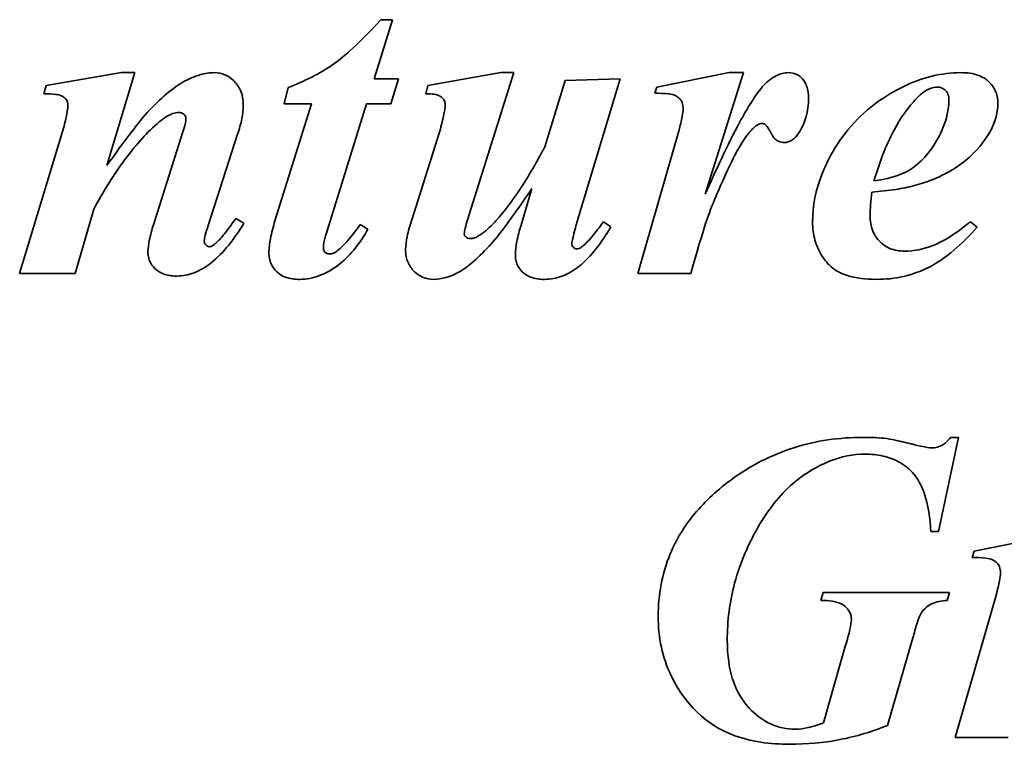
# Model space of a CAD drawing. Header units: millimetres. Extents: x 278 to 982, y 133 to 758.
# Tile 3 of 5: x 505 to 606, y 438 to 512. Entities that reach past the tile are written whole.
import ezdxf

# ---------------------------------------------------------------- set-up
doc = ezdxf.new("R2010")
doc.units = ezdxf.units.MM
doc.header["$LTSCALE"] = 3
doc.layers.add('Krawędzie widoczne(ISO)', color=7, linetype='Continuous', lineweight=35, true_color=0x262659)

msp = doc.modelspace()

# ---------------------------------------------------------------- linework, layer by layer
at = {"layer": 'Krawędzie widoczne(ISO)'}
for p, q in [((541.09, 506.24), (542.98, 512.27)), ((542.98, 512.27), (541.78, 512.27)), ((515.24, 506.86), (507.56, 505.53)), ((513.77, 497.37), (516.63, 506.86)), ((516.63, 506.86), (515.24, 506.86)), ((554.06, 506.86), (546.58, 505.53)), ((550.65, 491.83), (555.38, 506.86)), ((555.38, 506.86), (554.06, 506.86)), ((577.39, 506.86), (569.99, 505.39)), ((574.94, 494.43), (578.86, 506.86)), ((578.86, 506.86), (577.39, 506.86)), ((507.56, 505.53), (507.32, 504.7)), ((543.57, 506.24), (541.09, 506.24)), ((542.81, 503.69), (543.57, 506.24)), ((546.58, 505.53), (546.39, 504.7)), ((560.63, 506.05), (558.54, 499.28)), ((566.24, 506.24), (560.63, 506.05)), ((561.83, 491.54), (566.24, 506.24)), ((532.29, 505.34), (531.88, 503.69)), ((569.99, 505.39), (569.79, 504.75)), ((534.7, 503.69), (530.95, 491.71)), ((531.88, 503.69), (534.7, 503.69)), ((536.29, 490.7), (540.31, 503.69)), ((540.31, 503.69), (542.81, 503.69)), ((509.13, 500.51), (504.84, 486.34)), ((521.54, 500.8), (518.52, 491.32)), ((524.11, 491.24), (527.12, 500.56)), ((547.74, 500.66), (544.94, 491.81)), ((572.27, 501), (568.05, 486.34)), ((557.22, 495.02), (556.12, 491.27)), ((510.51, 486.34), (512.42, 492.91)), ((527.76, 491.46), (526.93, 491.95)), ((565.29, 491.1), (564.53, 491.61)), ((602.74, 491.05), (602.07, 491.61)), ((540.46, 490.85), (539.67, 491.34)), ((504.84, 486.34), (510.51, 486.34)), ((568.05, 486.34), (573.47, 486.34)), ((598.79, 459.95), (600.85, 469.58)), ((600.85, 469.58), (600.04, 469.58)), ((598.01, 459.95), (598.79, 459.95)), ((609.84, 459.41), (602.44, 457.94)), ((602.44, 457.94), (602.25, 457.3)), ((587, 453.72), (586.78, 452.91)), ((599.92, 453.72), (587, 453.72)), ((599.7, 452.91), (599.92, 453.72)), ((604.72, 453.55), (600.51, 438.89)), ((593.59, 440.14), (596.19, 449.09)), ((589.3, 448.33), (587.05, 440.39)), ((600.51, 438.89), (605.92, 438.89))]:
    msp.add_line(p, q, dxfattribs=at)
for points, knots in [([(541.78, 512.27), (539.15, 509.37), (537.67, 508.25), (535.54, 506.75), (533.93, 505.96), (532.29, 505.34)], [-0.7806138, -0.7806138, -0.7806138, -0.7806138, -0.5262387, -0.5262387, 0, 0, 0, 0]), ([(524.75, 506.86), (524.27, 506.86), (523.8, 506.78), (522.63, 506.46), (522.06, 506.17), (520.73, 505.49), (519.46, 504.41), (518.15, 503.06)], [-0.7468388, -0.7468388, -0.7468388, -0.7468388, -0.6765568, -0.6765568, -0.5663734, -0.5663734, 0, 0, 0, 0]), ([(527.71, 503.52), (527.71, 503.79), (527.69, 504.07), (527.59, 504.58), (527.52, 504.82), (527.25, 505.42), (527.02, 505.76), (526.44, 506.31), (526.15, 506.51), (525.48, 506.79), (525.12, 506.86), (524.75, 506.86)], [-0.5209884, -0.5209884, -0.5209884, -0.5209884, -0.4326593, -0.4326593, -0.3507269, -0.3507269, -0.2186441, -0.2186441, -0.1119866, -0.1119866, 0, 0, 0, 0]), ([(583.47, 506.86), (583.25, 506.86), (583.04, 506.83), (582.61, 506.72), (582.4, 506.64), (581.74, 506.31), (581.33, 505.98), (580.97, 505.61)], [-0.287022, -0.287022, -0.287022, -0.287022, -0.2218011, -0.2218011, -0.1542006, -0.1542006, 0, 0, 0, 0]), ([(585.51, 504.26), (585.51, 504.51), (585.49, 504.77), (585.4, 505.25), (585.34, 505.46), (585.12, 505.99), (584.94, 506.2), (584.63, 506.5), (584.45, 506.63), (583.99, 506.81), (583.73, 506.86), (583.47, 506.86)], [-0.2910372, -0.2910372, -0.2910372, -0.2910372, -0.2468799, -0.2468799, -0.2084645, -0.2084645, -0.1478521, -0.1478521, -0.0785007, -0.0785007, 0, 0, 0, 0]), ([(601.09, 506.86), (600.1, 506.86), (599.13, 506.74), (597.15, 506.26), (596.18, 505.9), (593.89, 504.8), (591.96, 503.66), (588.35, 499.79), (587.37, 497.73), (586.26, 494.89), (585.92, 493.26), (585.92, 491.59)], [-1.843139, -1.843139, -1.843139, -1.843139, -1.583269, -1.583269, -1.309742, -1.309742, -0.916014, -0.916014, -0.503199, -0.503199, 0, 0, 0, 0]), ([(604.87, 503.74), (604.87, 503.97), (604.85, 504.2), (604.76, 504.63), (604.7, 504.83), (604.44, 505.38), (604.21, 505.69), (603.77, 506.11), (603.45, 506.37), (602.34, 506.79), (601.7, 506.86), (601.09, 506.86)], [-1.026969, -1.026969, -1.026969, -1.026969, -0.844887, -0.844887, -0.672067, -0.672067, -0.3564, -0.3564, -0.182634, -0.182634, 0, 0, 0, 0]), ([(580.97, 505.61), (580.13, 504.73), (579.18, 503.1), (577.25, 499.52), (575.97, 496.75), (574.94, 494.43)], [-1.209624, -1.209624, -1.209624, -1.209624, -0.760307, -0.760307, 0, 0, 0, 0]), ([(507.32, 504.7), (507.74, 504.7), (508.2, 504.69), (508.72, 504.62), (508.95, 504.57), (509.3, 504.4), (509.41, 504.33), (509.56, 504.17), (509.64, 504.08), (509.75, 503.8), (509.77, 503.65), (509.77, 503.5)], [-0.6242156, -0.6242156, -0.6242156, -0.6242156, -0.3124432, -0.3124432, -0.1646324, -0.1646324, -0.0909288, -0.0909288, -0.0452178, -0.0452178, 0, 0, 0, 0]), ([(546.39, 504.7), (546.66, 504.7), (546.97, 504.69), (547.45, 504.62), (547.6, 504.57), (547.86, 504.44), (547.98, 504.36), (548.19, 504.15), (548.24, 504.04), (548.33, 503.84), (548.35, 503.71), (548.35, 503.57)], [-0.1458972, -0.1458972, -0.1458972, -0.1458972, -0.1147906, -0.1147906, -0.0891128, -0.0891128, -0.0654421, -0.0654421, -0.040607, -0.040607, 0, 0, 0, 0]), ([(569.79, 504.75), (570.21, 504.75), (570.76, 504.74), (571.49, 504.66), (571.68, 504.61), (572.05, 504.43), (572.21, 504.32), (572.46, 504.06), (572.53, 503.94), (572.66, 503.6), (572.69, 503.39), (572.69, 503.18)], [-0.3055625, -0.3055625, -0.3055625, -0.3055625, -0.2230038, -0.2230038, -0.162983, -0.162983, -0.1085893, -0.1085893, -0.0624842, -0.0624842, 0, 0, 0, 0]), ([(596.27, 503.92), (596.54, 504.22), (596.85, 504.53), (597.44, 504.98), (597.73, 505.16), (598.23, 505.34), (598.43, 505.39), (598.64, 505.39)], [-0.2846289, -0.2846289, -0.2846289, -0.2846289, -0.1604036, -0.1604036, -0.0626105, -0.0626105, 0, 0, 0, 0]), ([(598.64, 505.39), (598.82, 505.39), (598.99, 505.36), (599.29, 505.23), (599.41, 505.15), (599.59, 504.97), (599.69, 504.84), (599.84, 504.47), (599.87, 504.26), (599.87, 504.06)], [-0.3198749, -0.3198749, -0.3198749, -0.3198749, -0.2138441, -0.2138441, -0.1216548, -0.1216548, -0.0606642, -0.0606642, 0, 0, 0, 0]), ([(509.77, 503.5), (509.76, 503.15), (509.68, 502.71), (509.47, 501.73), (509.3, 501.08), (509.13, 500.51)], [-0.3012734, -0.3012734, -0.3012734, -0.3012734, -0.1781772, -0.1781772, 0, 0, 0, 0]), ([(527.12, 500.56), (527.3, 501.08), (527.46, 501.63), (527.65, 502.61), (527.71, 503.07), (527.71, 503.52)], [-0.300648, -0.300648, -0.300648, -0.300648, -0.1350222, -0.1350222, 0, 0, 0, 0]), ([(548.35, 503.57), (548.35, 503.28), (548.28, 502.88), (548.07, 501.88), (547.9, 501.22), (547.74, 500.66)], [-0.3023632, -0.3023632, -0.3023632, -0.3023632, -0.1763339, -0.1763339, 0, 0, 0, 0]), ([(584.48, 500.66), (584.83, 501.16), (585.08, 501.7), (585.43, 502.93), (585.51, 503.59), (585.51, 504.26)], [-0.3825145, -0.3825145, -0.3825145, -0.3825145, -0.1992238, -0.1992238, 0, 0, 0, 0]), ([(599.87, 504.06), (599.87, 503.08), (599.62, 502.12), (598.98, 500.57), (598.44, 499.41), (597.21, 498.02), (596.53, 497.31), (595.16, 496.52), (594.27, 496.11), (592.2, 495.8)], [-9.317652, -9.317652, -9.317652, -9.317652, -4.878536, -4.878536, -1.747437, -1.747437, -0.62958, -0.62958, 0, 0, 0, 0]), ([(592.2, 495.8), (592.68, 497.4), (593.27, 499.04), (594.62, 501.74), (595.36, 502.92), (596.27, 503.92)], [-0.9056026, -0.9056026, -0.9056026, -0.9056026, -0.4030769, -0.4030769, 0, 0, 0, 0]), ([(603.94, 500.61), (604.23, 501.09), (604.47, 501.61), (604.79, 502.67), (604.87, 503.2), (604.87, 503.74)], [-0.3332342, -0.3332342, -0.3332342, -0.3332342, -0.1626903, -0.1626903, 0, 0, 0, 0]), ([(518.15, 503.06), (517.55, 502.42), (516.86, 501.55), (515.48, 499.76), (514.57, 498.5), (513.77, 497.37)], [-0.6741237, -0.6741237, -0.6741237, -0.6741237, -0.4164358, -0.4164358, 0, 0, 0, 0]), ([(518.89, 501.64), (519.46, 502.13), (520.01, 502.51), (520.71, 502.74), (520.92, 502.79), (521.12, 502.79)], [-0.2219543, -0.2219543, -0.2219543, -0.2219543, -0.0606598, -0.0606598, 0, 0, 0, 0]), ([(521.12, 502.79), (521.18, 502.79), (521.24, 502.78), (521.37, 502.75), (521.42, 502.73), (521.58, 502.65), (521.66, 502.59), (521.75, 502.49), (521.79, 502.43), (521.84, 502.31), (521.85, 502.24), (521.85, 502.17)], [-0.08342679, -0.08342679, -0.08342679, -0.08342679, -0.07212497, -0.07212497, -0.06120897, -0.06120897, -0.04059948, -0.04059948, -0.02010116, -0.02010116, 0, 0, 0, 0]), ([(572.69, 503.18), (572.69, 502.97), (572.64, 502.67), (572.5, 501.93), (572.38, 501.42), (572.27, 501)], [-0.224566, -0.224566, -0.224566, -0.224566, -0.1319555, -0.1319555, 0, 0, 0, 0]), ([(512.42, 492.91), (513.36, 494.65), (514.42, 496.39), (516.57, 499.29), (517.67, 500.56), (518.89, 501.64)], [-1.082043, -1.082043, -1.082043, -1.082043, -0.487791, -0.487791, 0, 0, 0, 0]), ([(521.85, 502.17), (521.85, 502.01), (521.82, 501.8), (521.71, 501.35), (521.62, 501.06), (521.54, 500.8)], [-0.1401758, -0.1401758, -0.1401758, -0.1401758, -0.081348, -0.081348, 0, 0, 0, 0]), ([(573.47, 486.34), (574.82, 491.13), (575.35, 492.57), (576.37, 495.01), (577.58, 497.84), (579.21, 500.53), (579.64, 500.97), (580.01, 501.33), (580.16, 501.46), (580.31, 501.54)], [-0.4816854, -0.4816854, -0.4816854, -0.4816854, -0.2847731, -0.2847731, -0.1367907, -0.1367907, -0.0503786, -0.0503786, 0, 0, 0, 0]), ([(580.31, 501.54), (580.38, 501.57), (580.46, 501.61), (580.61, 501.65), (580.68, 501.66), (580.75, 501.66)], [-0.04600203, -0.04600203, -0.04600203, -0.04600203, -0.02109422, -0.02109422, 0, 0, 0, 0]), ([(580.75, 501.66), (580.8, 501.66), (580.85, 501.65), (580.94, 501.63), (580.99, 501.61), (581.07, 501.56), (581.11, 501.53), (581.27, 501.39), (581.47, 501.07), (581.78, 500.48), (581.88, 500.28), (582.19, 499.98), (582.32, 499.89), (582.65, 499.75), (582.84, 499.72), (583.03, 499.72)], [-0.8567048, -0.8567048, -0.8567048, -0.8567048, -0.7452664, -0.7452664, -0.6283603, -0.6283603, -0.5354549, -0.5354549, -0.1848108, -0.1848108, -0.1073666, -0.1073666, -0.057199, -0.057199, 0, 0, 0, 0]), ([(583.03, 499.72), (583.16, 499.72), (583.3, 499.74), (583.56, 499.82), (583.68, 499.88), (584.07, 500.13), (584.29, 500.39), (584.48, 500.66)], [-0.178571, -0.178571, -0.178571, -0.178571, -0.1384109, -0.1384109, -0.0970377, -0.0970377, 0, 0, 0, 0]), ([(596.34, 495.31), (598.97, 496.03), (600.53, 497.1), (602.26, 498.36), (603.2, 499.39), (603.94, 500.61)], [-0.6429322, -0.6429322, -0.6429322, -0.6429322, -0.4259902, -0.4259902, 0, 0, 0, 0]), ([(558.54, 499.28), (557.77, 497.81), (556.9, 496.31), (555.26, 493.81), (554.43, 492.69), (553.54, 491.71)], [-0.8971335, -0.8971335, -0.8971335, -0.8971335, -0.3963164, -0.3963164, 0, 0, 0, 0]), ([(553.08, 489.38), (553.62, 490), (554.29, 490.87), (555.57, 492.63), (556.45, 493.89), (557.22, 495.02)], [-0.6495984, -0.6495984, -0.6495984, -0.6495984, -0.4082726, -0.4082726, 0, 0, 0, 0]), ([(591.8, 492.27), (591.8, 492.62), (591.83, 492.99), (591.89, 493.77), (591.94, 494.22), (592, 494.65)], [-0.2348834, -0.2348834, -0.2348834, -0.2348834, -0.130862, -0.130862, 0, 0, 0, 0]), ([(592, 494.65), (592.81, 494.72), (593.65, 494.8), (595.07, 495.02), (595.73, 495.15), (596.34, 495.31)], [-0.4323462, -0.4323462, -0.4323462, -0.4323462, -0.1893149, -0.1893149, 0, 0, 0, 0]), ([(520.9, 486.07), (521.51, 486.07), (522.1, 486.19), (523.31, 486.65), (523.89, 487), (525.7, 488.43), (526.81, 489.89), (527.76, 491.46)], [-0.9848531, -0.9848531, -0.9848531, -0.9848531, -0.7776491, -0.7776491, -0.5504324, -0.5504324, 0, 0, 0, 0]), ([(526.93, 491.95), (526.8, 491.78), (526.67, 491.59), (526.47, 491.31), (526.37, 491.17), (526.29, 491.05)], [-0.1068318, -0.1068318, -0.1068318, -0.1068318, -0.0427052, -0.0427052, 0, 0, 0, 0]), ([(530.95, 491.71), (530.77, 491.12), (530.6, 490.49), (530.4, 489.41), (530.33, 488.9), (530.33, 488.42)], [-0.3298837, -0.3298837, -0.3298837, -0.3298837, -0.1439933, -0.1439933, 0, 0, 0, 0]), ([(544.94, 491.81), (544.76, 491.26), (544.58, 490.66), (544.38, 489.67), (544.3, 489.2), (544.3, 488.77)], [-0.3051269, -0.3051269, -0.3051269, -0.3051269, -0.1298936, -0.1298936, 0, 0, 0, 0]), ([(550.31, 490.39), (550.31, 490.53), (550.35, 490.74), (550.46, 491.23), (550.56, 491.55), (550.65, 491.83)], [-0.1511476, -0.1511476, -0.1511476, -0.1511476, -0.0876934, -0.0876934, 0, 0, 0, 0]), ([(553.54, 491.71), (553.13, 491.26), (552.63, 490.76), (551.89, 490.24), (551.61, 490.07), (551.19, 489.93), (551.03, 489.9), (550.87, 489.9)], [-0.3206453, -0.3206453, -0.3206453, -0.3206453, -0.1349844, -0.1349844, -0.0473274, -0.0473274, 0, 0, 0, 0]), ([(561.29, 489.38), (561.29, 489.48), (561.34, 489.71), (561.54, 490.51), (561.7, 491.1), (561.83, 491.54)], [-0.2404747, -0.2404747, -0.2404747, -0.2404747, -0.1370708, -0.1370708, 0, 0, 0, 0]), ([(564.53, 491.61), (564.16, 491.09), (563.74, 490.53), (563.03, 489.7), (562.7, 489.35), (562.39, 489.11)], [-0.2809458, -0.2809458, -0.2809458, -0.2809458, -0.1173927, -0.1173927, 0, 0, 0, 0]), ([(585.92, 491.59), (585.92, 490.97), (586, 490.35), (586.33, 489.17), (586.58, 488.63), (587.34, 487.42), (587.75, 487.07), (588.28, 486.61), (588.82, 486.34), (590.35, 485.83), (591.43, 485.73), (592.44, 485.73)], [-0.5532455, -0.5532455, -0.5532455, -0.5532455, -0.5319224, -0.5319224, -0.5111657, -0.5111657, -0.4829485, -0.4829485, -0.3022348, -0.3022348, 0, 0, 0, 0]), ([(595.33, 488.62), (594.81, 488.62), (594.3, 488.7), (593.43, 489.06), (593.08, 489.3), (592.56, 489.83), (592.29, 490.17), (591.88, 491.18), (591.8, 491.72), (591.8, 492.27)], [-0.7803194, -0.7803194, -0.7803194, -0.7803194, -0.5286268, -0.5286268, -0.3237268, -0.3237268, -0.1645223, -0.1645223, 0, 0, 0, 0]), ([(602.07, 491.61), (600.12, 490.03), (598.92, 489.46), (597.29, 488.82), (596.33, 488.62), (595.33, 488.62)], [-0.5243149, -0.5243149, -0.5243149, -0.5243149, -0.2988239, -0.2988239, 0, 0, 0, 0]), ([(518.52, 491.32), (518.36, 490.8), (518.21, 490.23), (518.02, 489.34), (517.96, 488.92), (517.96, 488.55)], [-0.2743742, -0.2743742, -0.2743742, -0.2743742, -0.111237, -0.111237, 0, 0, 0, 0]), ([(523.72, 489.65), (523.72, 489.81), (523.77, 490.05), (523.89, 490.55), (524.01, 490.93), (524.11, 491.24)], [-0.1554808, -0.1554808, -0.1554808, -0.1554808, -0.0982783, -0.0982783, 0, 0, 0, 0]), ([(526.29, 491.05), (526.04, 490.69), (525.77, 490.35), (525.24, 489.75), (524.98, 489.49), (524.7, 489.26)], [-0.2387281, -0.2387281, -0.2387281, -0.2387281, -0.1094422, -0.1094422, 0, 0, 0, 0]), ([(533.5, 485.73), (534.19, 485.73), (534.87, 485.87), (536.17, 486.38), (536.91, 486.78), (538.76, 488.26), (539.71, 489.55), (540.46, 490.85)], [-0.9672703, -0.9672703, -0.9672703, -0.9672703, -0.7099241, -0.7099241, -0.4507685, -0.4507685, 0, 0, 0, 0]), ([(535.9, 488.87), (535.9, 489.12), (535.94, 489.4), (536.07, 489.99), (536.18, 490.37), (536.29, 490.7)], [-0.1817698, -0.1817698, -0.1817698, -0.1817698, -0.107011, -0.107011, 0, 0, 0, 0]), ([(539.67, 491.34), (539.29, 490.79), (538.85, 490.22), (538.09, 489.34), (537.71, 488.95), (537.32, 488.65)], [-0.3505874, -0.3505874, -0.3505874, -0.3505874, -0.1479402, -0.1479402, 0, 0, 0, 0]), ([(550.46, 490.07), (550.43, 490.09), (550.41, 490.11), (550.37, 490.16), (550.35, 490.19), (550.32, 490.27), (550.31, 490.33), (550.31, 490.39)], [-0.03656585, -0.03656585, -0.03656585, -0.03656585, -0.02656118, -0.02656118, -0.01696452, -0.01696452, 0, 0, 0, 0]), ([(556.12, 491.27), (555.95, 490.73), (555.79, 490.15), (555.59, 489.16), (555.53, 488.7), (555.53, 488.25)], [-0.303526, -0.303526, -0.303526, -0.303526, -0.1327001, -0.1327001, 0, 0, 0, 0]), ([(558.5, 485.73), (559.12, 485.73), (559.72, 485.84), (560.94, 486.3), (561.52, 486.65), (563.31, 488.07), (564.38, 489.53), (565.29, 491.1)], [-0.97978, -0.97978, -0.97978, -0.97978, -0.7695521, -0.7695521, -0.5429276, -0.5429276, 0, 0, 0, 0]), ([(592.44, 485.73), (593.38, 485.73), (594.32, 485.82), (596.3, 486.28), (597.14, 486.63), (599.57, 487.86), (601.24, 489.36), (602.74, 491.05)], [-1.116854, -1.116854, -1.116854, -1.116854, -0.912819, -0.912819, -0.675407, -0.675407, 0, 0, 0, 0]), ([(524.23, 489.06), (524.2, 489.06), (524.17, 489.07), (524.11, 489.08), (524.09, 489.09), (523.99, 489.15), (523.93, 489.2), (523.83, 489.31), (523.79, 489.37), (523.73, 489.51), (523.72, 489.58), (523.72, 489.65)], [-0.0794872, -0.0794872, -0.0794872, -0.0794872, -0.07222195, -0.07222195, -0.06448473, -0.06448473, -0.04487166, -0.04487166, -0.02171504, -0.02171504, 0, 0, 0, 0]), ([(547.17, 485.73), (547.6, 485.73), (548.02, 485.8), (549.07, 486.09), (549.56, 486.36), (550.69, 486.98), (551.83, 488.01), (553.08, 489.38)], [-0.7349815, -0.7349815, -0.7349815, -0.7349815, -0.6653801, -0.6653801, -0.5571735, -0.5571735, 0, 0, 0, 0]), ([(550.87, 489.9), (550.8, 489.9), (550.72, 489.91), (550.57, 489.97), (550.51, 490.01), (550.46, 490.07)], [-0.04682376, -0.04682376, -0.04682376, -0.04682376, -0.02335621, -0.02335621, 0, 0, 0, 0]), ([(561.8, 488.84), (561.77, 488.84), (561.74, 488.85), (561.67, 488.86), (561.64, 488.88), (561.56, 488.92), (561.5, 488.96), (561.38, 489.11), (561.34, 489.17), (561.3, 489.28), (561.29, 489.33), (561.29, 489.38)], [-0.1151754, -0.1151754, -0.1151754, -0.1151754, -0.0928446, -0.0928446, -0.0701855, -0.0701855, -0.0363258, -0.0363258, -0.0150744, -0.0150744, 0, 0, 0, 0]), ([(517.96, 488.55), (517.96, 488.38), (517.97, 488.21), (518.04, 487.89), (518.08, 487.74), (518.27, 487.3), (518.45, 487.05), (518.84, 486.67), (519.1, 486.46), (519.95, 486.13), (520.43, 486.07), (520.9, 486.07)], [-0.6671908, -0.6671908, -0.6671908, -0.6671908, -0.5646232, -0.5646232, -0.4665076, -0.4665076, -0.2739272, -0.2739272, -0.1402794, -0.1402794, 0, 0, 0, 0]), ([(524.7, 489.26), (524.62, 489.19), (524.53, 489.14), (524.37, 489.08), (524.3, 489.06), (524.23, 489.06)], [-0.0513478, -0.0513478, -0.0513478, -0.0513478, -0.02039487, -0.02039487, 0, 0, 0, 0]), ([(530.33, 488.42), (530.33, 488.23), (530.35, 488.04), (530.42, 487.67), (530.48, 487.5), (530.68, 487.02), (530.88, 486.75), (531.28, 486.37), (531.55, 486.14), (532.47, 485.79), (532.99, 485.73), (533.5, 485.73)], [-0.7597416, -0.7597416, -0.7597416, -0.7597416, -0.6335289, -0.6335289, -0.514146, -0.514146, -0.2950397, -0.2950397, -0.1513414, -0.1513414, 0, 0, 0, 0]), ([(536.54, 488.33), (536.48, 488.33), (536.43, 488.33), (536.32, 488.36), (536.27, 488.38), (536.15, 488.44), (536.08, 488.49), (535.99, 488.59), (535.95, 488.64), (535.91, 488.75), (535.9, 488.81), (535.9, 488.87)], [-0.08654322, -0.08654322, -0.08654322, -0.08654322, -0.07206629, -0.07206629, -0.05779274, -0.05779274, -0.0358294, -0.0358294, -0.01795022, -0.01795022, 0, 0, 0, 0]), ([(537.32, 488.65), (537.2, 488.55), (537.06, 488.46), (536.79, 488.35), (536.66, 488.33), (536.54, 488.33)], [-0.08663831, -0.08663831, -0.08663831, -0.08663831, -0.03890552, -0.03890552, 0, 0, 0, 0]), ([(544.3, 488.77), (544.3, 488.53), (544.32, 488.3), (544.41, 487.86), (544.47, 487.65), (544.72, 487.09), (544.94, 486.78), (545.48, 486.27), (545.77, 486.07), (546.44, 485.79), (546.8, 485.73), (547.17, 485.73)], [-0.4712693, -0.4712693, -0.4712693, -0.4712693, -0.4009862, -0.4009862, -0.3350121, -0.3350121, -0.2179625, -0.2179625, -0.1117787, -0.1117787, 0, 0, 0, 0]), ([(562.39, 489.11), (562.29, 489.02), (562.18, 488.94), (561.97, 488.86), (561.89, 488.84), (561.8, 488.84)], [-0.06628231, -0.06628231, -0.06628231, -0.06628231, -0.02586333, -0.02586333, 0, 0, 0, 0]), ([(555.53, 488.25), (555.53, 488.08), (555.55, 487.9), (555.61, 487.56), (555.66, 487.4), (555.84, 486.97), (556.02, 486.72), (556.43, 486.32), (556.7, 486.12), (557.54, 485.79), (558.02, 485.73), (558.5, 485.73)], [-0.5706747, -0.5706747, -0.5706747, -0.5706747, -0.4878585, -0.4878585, -0.4099322, -0.4099322, -0.2693005, -0.2693005, -0.1426538, -0.1426538, 0, 0, 0, 0]), ([(591.09, 469.58), (588.67, 469.58), (586.3, 469.25), (581.72, 467.79), (579.62, 466.71), (577.69, 465.31)], [-1.44151, -1.44151, -1.44151, -1.44151, -0.715719, -0.715719, 0, 0, 0, 0]), ([(593.52, 469.46), (593.13, 469.5), (592.74, 469.53), (591.93, 469.57), (591.51, 469.58), (591.09, 469.58)], [-0.2427761, -0.2427761, -0.2427761, -0.2427761, -0.1255113, -0.1255113, 0, 0, 0, 0]), ([(596.39, 468.82), (595.83, 468.96), (595.2, 469.11), (594.31, 469.31), (593.86, 469.4), (593.52, 469.46)], [-0.2791856, -0.2791856, -0.2791856, -0.2791856, -0.1032917, -0.1032917, 0, 0, 0, 0]), ([(600.04, 469.58), (599.87, 469.37), (599.68, 469.16), (599.29, 468.85), (599.1, 468.72), (598.66, 468.55), (598.44, 468.5), (598.2, 468.5)], [-0.2212912, -0.2212912, -0.2212912, -0.2212912, -0.1401653, -0.1401653, -0.0705051, -0.0705051, 0, 0, 0, 0]), ([(598.2, 468.5), (598.01, 468.5), (597.74, 468.54), (597.15, 468.64), (596.74, 468.73), (596.39, 468.82)], [-0.1797125, -0.1797125, -0.1797125, -0.1797125, -0.1083538, -0.1083538, 0, 0, 0, 0]), ([(577.2, 448.84), (577.2, 450.82), (577.44, 452.76), (578.55, 456.9), (579.42, 458.74), (581.12, 461.78), (582.26, 463.37), (585.23, 466.05), (586.77, 466.8), (588.87, 467.61), (590.06, 467.86), (591.29, 467.86)], [-1.377575, -1.377575, -1.377575, -1.377575, -1.182794, -1.182794, -0.954348, -0.954348, -0.674471, -0.674471, -0.36989, -0.36989, 0, 0, 0, 0]), ([(591.29, 467.86), (591.91, 467.86), (592.54, 467.81), (593.7, 467.54), (594.23, 467.35), (595.43, 466.7), (595.88, 466.26), (596.68, 465.39), (597.06, 464.67), (597.77, 462.68), (597.95, 461.26), (598.01, 459.95)], [-0.9148976, -0.9148976, -0.9148976, -0.9148976, -0.8265685, -0.8265685, -0.7467665, -0.7467665, -0.6332074, -0.6332074, -0.3943304, -0.3943304, 0, 0, 0, 0]), ([(577.69, 465.31), (576.27, 464.28), (574.97, 463.1), (572.82, 460.51), (571.98, 459.15), (570.52, 455.63), (570.14, 453.49), (570.14, 451.29)], [-1.669068, -1.669068, -1.669068, -1.669068, -1.143829, -1.143829, -0.659741, -0.659741, 0, 0, 0, 0]), ([(602.25, 457.3), (602.67, 457.3), (603.21, 457.29), (603.94, 457.21), (604.13, 457.16), (604.5, 456.98), (604.66, 456.87), (604.91, 456.61), (604.98, 456.49), (605.11, 456.15), (605.14, 455.94), (605.14, 455.73)], [-0.3055625, -0.3055625, -0.3055625, -0.3055625, -0.2230038, -0.2230038, -0.162983, -0.162983, -0.1085893, -0.1085893, -0.0624842, -0.0624842, 0, 0, 0, 0]), ([(605.14, 455.73), (605.14, 455.52), (605.09, 455.22), (604.95, 454.48), (604.83, 453.98), (604.72, 453.55)], [-0.224566, -0.224566, -0.224566, -0.224566, -0.1319555, -0.1319555, 0, 0, 0, 0]), ([(586.78, 452.91), (587.15, 452.91), (587.54, 452.89), (588.2, 452.79), (588.5, 452.72), (588.89, 452.55), (589.15, 452.42), (589.56, 451.99), (589.68, 451.82), (589.85, 451.4), (589.89, 451.18), (589.89, 450.95)], [-0.7905383, -0.7905383, -0.7905383, -0.7905383, -0.4848615, -0.4848615, -0.2465549, -0.2465549, -0.1342711, -0.1342711, -0.0688641, -0.0688641, 0, 0, 0, 0]), ([(596.88, 451.34), (597.01, 451.61), (597.18, 451.86), (597.63, 452.3), (597.86, 452.46), (598.56, 452.78), (599.13, 452.88), (599.7, 452.91)], [-0.3396821, -0.3396821, -0.3396821, -0.3396821, -0.2594958, -0.2594958, -0.1714267, -0.1714267, 0, 0, 0, 0]), ([(570.14, 451.29), (570.14, 450.23), (570.24, 449.17), (570.68, 447.13), (571, 446.18), (572.03, 444.01), (572.94, 442.63), (575.27, 440.38), (576.48, 439.67), (579.59, 438.46), (581.61, 438.21), (583.59, 438.21)], [-2.082361, -2.082361, -2.082361, -2.082361, -1.749658, -1.749658, -1.431893, -1.431893, -1.000718, -1.000718, -0.594777, -0.594777, 0, 0, 0, 0]), ([(596.19, 449.09), (596.31, 449.55), (596.46, 450.13), (596.7, 450.9), (596.8, 451.18), (596.88, 451.34)], [-0.1341695, -0.1341695, -0.1341695, -0.1341695, -0.0540716, -0.0540716, 0, 0, 0, 0]), ([(589.89, 450.95), (589.89, 450.69), (589.82, 450.3), (589.63, 449.46), (589.46, 448.84), (589.3, 448.33)], [-0.2558809, -0.2558809, -0.2558809, -0.2558809, -0.1606948, -0.1606948, 0, 0, 0, 0]), ([(584.16, 439.75), (583.72, 439.75), (583.29, 439.79), (582.44, 439.97), (582.03, 440.11), (580.8, 440.67), (580.08, 441.24), (579, 442.38), (578.37, 443.16), (577.37, 445.83), (577.2, 447.37), (577.2, 448.84)], [-1.974494, -1.974494, -1.974494, -1.974494, -1.700039, -1.700039, -1.430265, -1.430265, -0.853739, -0.853739, -0.443419, -0.443419, 0, 0, 0, 0]), ([(583.59, 438.21), (585.32, 438.21), (587.03, 438.36), (590.39, 439.01), (592.02, 439.5), (593.59, 440.14)], [-1.028093, -1.028093, -1.028093, -1.028093, -0.511334, -0.511334, 0, 0, 0, 0]), ([(587.05, 440.39), (586.54, 440.2), (586.01, 440.03), (585.05, 439.81), (584.6, 439.75), (584.16, 439.75)], [-0.2948336, -0.2948336, -0.2948336, -0.2948336, -0.132294, -0.132294, 0, 0, 0, 0])]:
    msp.add_open_spline(points, degree=3, knots=knots, dxfattribs=at)

doc.saveas('drawing.dxf')
